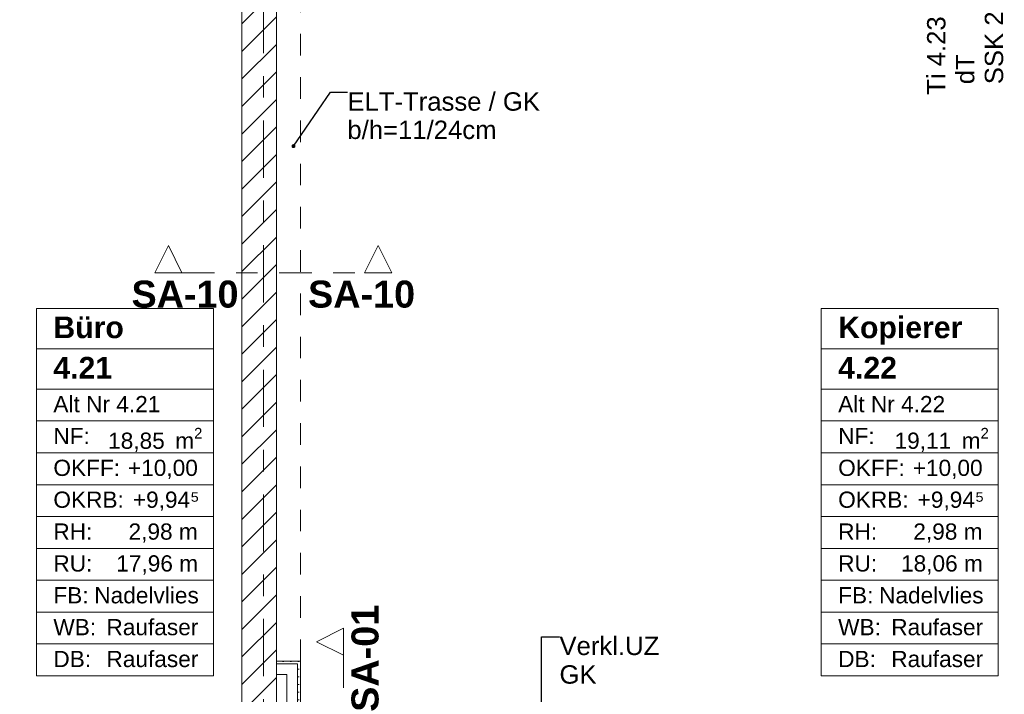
# Model space of a CAD drawing. Header units: metres. Extents: x -3.6 to 90.7, y -11.1 to 18.
# Tile 201 of 256: x 21 to 25.6, y 0.9 to 4. Entities that reach past the tile are written whole.
import ezdxf

# ---------------------------------------------------------------- set-up
doc = ezdxf.new("R2010")
doc.units = ezdxf.units.M
doc.header["$MEASUREMENT"] = 0
for name, pattern in [('Schnittlinie', [0.3, 0.15, -0.075, 0, -0.075]), ('Strichlinie doppelt', [0.546806, 0.264583, -0.105833, 0.070556, -0.105833]), ('Untersicht', [0.1, 0.075, -0.025]), ('Wipeout_Contour', [1, 0, -1])]:
    doc.linetypes.add(name, pattern=pattern)
for name, color, linetype in [('152 - Bemaßung_ Beschriftung.Ausbau', 7, 'Continuous'), ('203 - Marker.Schnitt - Ausbaudetail SA', 7, 'Continuous'), ('401 - Zone.Raum_ Raumbegrenzung_ Whg.', 7, 'Continuous'), ('451 - Universal.Achsen Raster', 7, 'Continuous'), ('605 - Struktur.Wand Innen', 7, 'Continuous'), ('650 - Abdeckung.Fußboden Aufbau', 7, 'Continuous'), ('Neubau_152 - Bemaßung_ Beschriftung.Ausbau', 7, 'Continuous'), ('Neubau_606 - Struktur.Wand Innen Ausbau', 7, 'Continuous'), ('Neubau_653 - Abdeckung.TB Verkofferung', 7, 'Continuous')]:
    doc.layers.add(name, color=color, linetype=linetype)
doc.styles.add('ERSTELLTER_STIL_1', font='txt')
doc.styles.add('ERSTELLTER_STIL_2', font='txt')
doc.dimstyles.new('ERSTELLTER_STIL__1', dxfattribs={"dimtxt": 0.1, "dimasz": 0.0532, "dimexe": 0.18, "dimexo": 0.0625, "dimgap": 0, "dimtad": 1, "dimzin": 0, "dimdsep": 46, "dimtxsty": 'ERSTELLTER_STIL_2', "dimblk": 'ARROWHEAD_2', "dimblk1": 'ARROWHEAD_2', "dimblk2": 'ARROWHEAD_2', "dimcen": 0.09, "dimse1": 1, "dimse2": 1, "dimclrd": 7, "dimclre": 7, "dimclrt": 7, "dimazin": 0, "dimtfac": 1, "dimtdec": 4, "dimtmove": 0, "dimatfit": 3, "dimfxl": 1, "dimtolj": 1, "dimtzin": 0, "dimarcsym": 0})
doc.dimstyles.new('ERSTELLTER_STIL__3', dxfattribs={"dimtxt": 0.1, "dimasz": 0.0532, "dimexe": 0.18, "dimexo": 0.0625, "dimgap": 0, "dimtad": 1, "dimtih": 1, "dimtoh": 1, "dimzin": 0, "dimdsep": 46, "dimtxsty": 'ERSTELLTER_STIL_2', "dimblk": 'ARROWHEAD_2', "dimblk1": 'ARROWHEAD_2', "dimblk2": 'ARROWHEAD_2', "dimcen": 0.09, "dimse1": 1, "dimse2": 1, "dimclrd": 7, "dimclre": 7, "dimclrt": 7, "dimazin": 0, "dimtfac": 1, "dimtdec": 4, "dimtmove": 0, "dimatfit": 3, "dimfxl": 1, "dimtolj": 1, "dimtzin": 0, "dimarcsym": 0})
doc.dimstyles.new('ERSTELLTER_STIL__5', dxfattribs={"dimtxt": 0.18, "dimasz": 0.03648, "dimexe": 0.18, "dimexo": 0.0625, "dimgap": 0, "dimtad": 0, "dimtih": 1, "dimtoh": 1, "dimdec": 4, "dimzin": 0, "dimdsep": 46, "dimcen": 0.09, "dimadec": 0, "dimazin": 0, "dimtfac": 1, "dimtdec": 4, "dimtmove": 0, "dimatfit": 3, "dimldrblk": 'ARROWHEAD_11', "dimfxl": 1, "dimtolj": 1, "dimtzin": 0, "dimarcsym": 0})
pattern_1 = [(45, (0, 0), (-0.01767767, 0.01767767), [0, -0.025])]

# ---------------------------------------------------------------- blocks, each defined once
blk = doc.blocks.new('ARROWHEAD_11')
at = {"color": 0, "linetype": 'Continuous', "lineweight": 0}
blk.add_line((0, 0), (-1, 0), dxfattribs=at)
at = {"color": 0, "linetype": 'Continuous', "lineweight": 0, "const_width": 0.25, "flags": 128}
blk.add_lwpolyline([(-0.125, 0, 1), (0.125, 0, 1)], format="xyb", close=True, dxfattribs=at)
blk = doc.blocks.new('*D428')
at = {"layer": '152 - Bemaßung_ Beschriftung.Ausbau', "color": 7, "linetype": 'Continuous', "lineweight": 5}
for p, q in [((18.61, -4.6125), (18.61, -4.5075)), ((22.03, -4.6125), (22.03, -4.5075)), ((18.6302, -4.525), (18.5898, -4.595)), ((22.0502, -4.525), (22.0098, -4.595)), ((18.61, -4.56), (22.03, -4.56))]:
    blk.add_line(p, q, dxfattribs=at)
at = {"layer": '152 - Bemaßung_ Beschriftung.Ausbau', "color": 7, "lineweight": 5, "char_height": 0.1, "attachment_point": 7, "style": 'ERSTELLTER_STIL_2'}
for s, insert in [('\\A1;{\\pql;\\fArial|b0|i0|c0|p38;3,42}', (20.1111, -4.54)), ('\\A1;{\\pql;\\fArial|b0|i0|c0|p38;16}', (21.858, -4.54))]:
    blk.add_mtext(s, dxfattribs=dict(at, insert=insert))
blk = doc.blocks.new('ARROWHEAD_2')
at = {"color": 0, "linetype": 'Continuous', "lineweight": 0}
for p, q in [((0, 0), (-1, 0)), ((-0.378, -0.655), (0.378, 0.655))]:
    blk.add_line(p, q, dxfattribs=at)
blk = doc.blocks.new('*D429')
at = {"layer": '152 - Bemaßung_ Beschriftung.Ausbau', "color": 7, "linetype": 'Continuous', "lineweight": 5}
for p, q in [((22.03, -4.6125), (22.03, -4.5075)), ((22.19, -4.6125), (22.19, -4.5075)), ((22.0502, -4.525), (22.0098, -4.595)), ((22.2102, -4.525), (22.1698, -4.595)), ((22.03, -4.56), (22.19, -4.56)), ((22.19, -4.56), (25.66, -4.56))]:
    blk.add_line(p, q, dxfattribs=at)
blk = doc.blocks.new('*D430')
at = {"layer": '152 - Bemaßung_ Beschriftung.Ausbau', "color": 7, "linetype": 'Continuous', "lineweight": 5}
for p, q in [((25.66, -4.6125), (25.66, -4.5075)), ((22.2102, -4.525), (22.1698, -4.595)), ((25.6802, -4.525), (25.6398, -4.595)), ((22.19, -4.56), (25.66, -4.56))]:
    blk.add_line(p, q, dxfattribs=at)
at = {"layer": '152 - Bemaßung_ Beschriftung.Ausbau', "color": 7, "lineweight": 5, "char_height": 0.1, "attachment_point": 7, "style": 'ERSTELLTER_STIL_2'}
for s, insert in [('\\A1;{\\pql;\\fArial|b0|i0|c0|p38;3,47}', (23.7161, -4.54)), ('\\A1;{\\pql;\\fArial|b0|i0|c0|p38;14}', (25.488, -4.54))]:
    blk.add_mtext(s, dxfattribs=dict(at, insert=insert))
blk = doc.blocks.new('*D611')
at = {"layer": '152 - Bemaßung_ Beschriftung.Ausbau', "color": 7, "linetype": 'Continuous', "lineweight": 5}
for p, q in [((45.7803, 0.245), (45.7803, 3.72)), ((45.8328, 0.245), (45.7278, 0.245)), ((45.7453, 0.2652), (45.8153, 0.2248)), ((45.7803, 0.005), (45.7803, 0.245)), ((45.8328, 0.005), (45.7278, 0.005)), ((45.7453, 0.0252), (45.8153, -0.0152)), ((45.7803, -0.0292), (45.7803, 0.005))]:
    blk.add_line(p, q, dxfattribs=at)
at = {"color": 254, "linetype": 'Wipeout_Contour', "lineweight": 0, "ltscale": 182.85335}
blk.add_wipeout([(45.7818, 0.0277), (45.7818, 0.2223), (45.6389, 0.2223), (45.6389, 0.0277)], dxfattribs=at).dxf.layer = '152 - Bemaßung_ Beschriftung.Ausbau'
at = {"layer": '152 - Bemaßung_ Beschriftung.Ausbau', "color": 7, "lineweight": 5, "insert": (45.7603, 0.0491), "char_height": 0.1, "attachment_point": 7, "rotation": 90, "style": 'ERSTELLTER_STIL_2'}
blk.add_mtext('\\A1;{\\pql;\\fArial|b0|i0|c0|p38;24}', dxfattribs=at)
blk = doc.blocks.new('*D612')
at = {"layer": '152 - Bemaßung_ Beschriftung.Ausbau', "color": 7, "linetype": 'Continuous', "lineweight": 5}
for p, q in [((45.7453, 3.7402), (45.8153, 3.6998)), ((45.8328, 3.72), (45.7278, 3.72)), ((45.7803, 0.245), (45.7803, 3.72)), ((45.7453, 0.2652), (45.8153, 0.2248))]:
    blk.add_line(p, q, dxfattribs=at)
at = {"layer": '152 - Bemaßung_ Beschriftung.Ausbau', "color": 7, "lineweight": 5, "char_height": 0.1, "attachment_point": 7, "rotation": 90, "style": 'ERSTELLTER_STIL_2'}
for s, insert in [('\\A1;{\\pql;\\fArial|b0|i0|c0|p38;17\\fArial|b0|i0|c0|p38;\\A1{\\H.66x;\\S5^  ;}}', (45.7614, 3.4979)), ('\\A1;{\\pql;\\fArial|b0|i0|c0|p38;3,47\\fArial|b0|i0|c0|p38;\\A1{\\H.66x;\\S5^  ;}}', (45.7797, 1.7235))]:
    blk.add_mtext(s, dxfattribs=dict(at, insert=insert))

msp = doc.modelspace()

# ---------------------------------------------------------------- hatches: boundary and pattern name
at = {"layer": 'Neubau_606 - Struktur.Wand Innen Ausbau', "linetype": 'Continuous', "lineweight": 0, "true_color": 0x000000}
h = msp.add_hatch(dxfattribs=at)
h.set_pattern_fill('Gips_0001', color=18, style=0, pattern_type=2)
h.set_pattern_definition(pattern_1)
h.paths.add_polyline_path([(22.2875, 0.9975), (22.3, 1.01), (22.2875, 1.01)])
h = msp.add_hatch(dxfattribs=at)
h.set_pattern_fill('Gips_0001', color=18, style=0, pattern_type=2)
h.set_pattern_definition(pattern_1)
h.paths.add_polyline_path([(22.2875, 0.9975), (22.3, 0.9975), (22.3, 1.01)])
h = msp.add_hatch(dxfattribs=at)
h.set_pattern_fill('Gips_0001', color=18, style=0, pattern_type=2)
h.set_pattern_definition(pattern_1)
h.paths.add_polyline_path([(22.2875, 0.9975), (22.2875, 0.71), (22.29, 0.71), (22.29, 0.255), (22.3, 0.255), (22.3, 0.9975)])

# ---------------------------------------------------------------- linework, layer by layer
at = {"layer": '203 - Marker.Schnitt - Ausbaudetail SA', "color": 7, "linetype": 'Schnittlinie', "lineweight": 13}
msp.add_line((22.5, 1.037), (22.5, -0.4425), dxfattribs=at)
at = {"layer": '401 - Zone.Raum_ Raumbegrenzung_ Whg.', "color": 7, "linetype": 'Continuous', "lineweight": 9}
for p, q in [((21.8979, 2.6408), (21.0791, 2.6408)), ((21.0791, 2.6408), (21.0791, 0.9417)), ((21.0791, 2.6408), (21.8979, 2.6408)), ((21.0791, 2.4542), (21.0791, 2.6408)), ((21.8979, 0.9417), (21.8979, 2.6408)), ((21.8979, 2.6408), (21.8979, 2.4542)), ((25.528, 2.6408), (24.7091, 2.6408)), ((24.7091, 2.6408), (24.7091, 0.9417)), ((24.7091, 2.6408), (25.528, 2.6408)), ((24.7091, 2.4542), (24.7091, 2.6408)), ((25.528, 0.9417), (25.528, 2.6408)), ((25.528, 2.6408), (25.528, 2.4542)), ((21.8979, 2.4542), (21.0791, 2.4542)), ((21.0791, 2.4542), (21.8979, 2.4542)), ((21.0791, 2.2676), (21.0791, 2.4542)), ((21.8979, 2.4542), (21.8979, 2.2676)), ((25.528, 2.4542), (24.7091, 2.4542)), ((24.7091, 2.4542), (25.528, 2.4542)), ((24.7091, 2.2676), (24.7091, 2.4542)), ((25.528, 2.4542), (25.528, 2.2676)), ((21.8979, 2.2676), (21.0791, 2.2676)), ((21.0791, 2.2676), (21.8979, 2.2676)), ((21.0791, 2.1203), (21.0791, 2.2676)), ((21.8979, 2.2676), (21.8979, 2.1203)), ((25.528, 2.2676), (24.7091, 2.2676)), ((24.7091, 2.2676), (25.528, 2.2676)), ((24.7091, 2.1203), (24.7091, 2.2676)), ((25.528, 2.2676), (25.528, 2.1203)), ((21.8979, 2.1203), (21.0791, 2.1203)), ((21.0791, 2.1203), (21.8979, 2.1203)), ((21.0791, 1.973), (21.0791, 2.1203)), ((21.8979, 2.1203), (21.8979, 1.973)), ((25.528, 2.1203), (24.7091, 2.1203)), ((24.7091, 2.1203), (25.528, 2.1203)), ((24.7091, 1.973), (24.7091, 2.1203)), ((25.528, 2.1203), (25.528, 1.973)), ((21.8979, 1.973), (21.0791, 1.973)), ((21.0791, 1.973), (21.8979, 1.973)), ((21.0791, 1.8256), (21.0791, 1.973)), ((21.8979, 1.973), (21.8979, 1.8256)), ((25.528, 1.973), (24.7091, 1.973)), ((24.7091, 1.973), (25.528, 1.973)), ((24.7091, 1.8256), (24.7091, 1.973)), ((25.528, 1.973), (25.528, 1.8256)), ((21.8979, 1.8256), (21.0791, 1.8256)), ((21.0791, 1.8256), (21.8979, 1.8256)), ((21.0791, 1.6783), (21.0791, 1.8256)), ((21.8979, 1.8256), (21.8979, 1.6783)), ((25.528, 1.8256), (24.7091, 1.8256)), ((24.7091, 1.8256), (25.528, 1.8256)), ((24.7091, 1.6783), (24.7091, 1.8256)), ((25.528, 1.8256), (25.528, 1.6783)), ((21.8979, 1.6783), (21.0791, 1.6783)), ((21.0791, 1.6783), (21.8979, 1.6783)), ((21.0791, 1.531), (21.0791, 1.6783)), ((21.8979, 1.6783), (21.8979, 1.531)), ((25.528, 1.6783), (24.7091, 1.6783)), ((24.7091, 1.6783), (25.528, 1.6783)), ((24.7091, 1.531), (24.7091, 1.6783)), ((25.528, 1.6783), (25.528, 1.531)), ((21.8979, 1.531), (21.0791, 1.531)), ((21.0791, 1.531), (21.8979, 1.531)), ((21.0791, 1.3837), (21.0791, 1.531)), ((21.8979, 1.531), (21.8979, 1.3837)), ((25.528, 1.531), (24.7091, 1.531)), ((24.7091, 1.531), (25.528, 1.531)), ((24.7091, 1.3837), (24.7091, 1.531)), ((25.528, 1.531), (25.528, 1.3837)), ((21.8979, 1.3837), (21.0791, 1.3837)), ((21.0791, 1.3837), (21.8979, 1.3837)), ((21.0791, 1.2364), (21.0791, 1.3837)), ((21.8979, 1.3837), (21.8979, 1.2364)), ((25.528, 1.3837), (24.7091, 1.3837)), ((24.7091, 1.3837), (25.528, 1.3837)), ((24.7091, 1.2364), (24.7091, 1.3837)), ((25.528, 1.3837), (25.528, 1.2364)), ((21.8979, 1.2364), (21.0791, 1.2364)), ((21.0791, 1.2364), (21.8979, 1.2364)), ((21.0791, 1.089), (21.0791, 1.2364)), ((21.8979, 1.2364), (21.8979, 1.089)), ((25.528, 1.2364), (24.7091, 1.2364)), ((24.7091, 1.2364), (25.528, 1.2364)), ((24.7091, 1.089), (24.7091, 1.2364)), ((25.528, 1.2364), (25.528, 1.089)), ((21.8979, 1.089), (21.0791, 1.089)), ((21.0791, 1.089), (21.8979, 1.089)), ((21.0791, 0.9417), (21.0791, 1.089)), ((21.8979, 1.089), (21.8979, 0.9417)), ((25.528, 1.089), (24.7091, 1.089)), ((24.7091, 1.089), (25.528, 1.089)), ((24.7091, 0.9417), (24.7091, 1.089)), ((25.528, 1.089), (25.528, 0.9417)), ((21.0791, 0.9417), (21.8979, 0.9417)), ((21.8979, 0.9417), (21.0791, 0.9417)), ((24.7091, 0.9417), (25.528, 0.9417)), ((25.528, 0.9417), (24.7091, 0.9417))]:
    msp.add_line(p, q, dxfattribs=at)
at = {"layer": '650 - Abdeckung.Fußboden Aufbau', "color": 7, "linetype": 'Continuous', "lineweight": 13, "flags": 128}
for points in [[(18.61, 0.71), (18.69, 0.71), (18.69, 0.255), (21.97, 0.255), (21.97, 0.71), (22.03, 0.71), (22.03, 5.815), (20.83, 5.815)], [(22.19, 5.815), (22.19, 0.71), (22.29, 0.71), (22.29, 0.255), (25.57, 0.255), (25.57, 0.71), (25.66, 0.71), (25.66, 3.305), (25.8, 3.305)]]:
    msp.add_lwpolyline(points, dxfattribs=at)
at = {"layer": 'Neubau_606 - Struktur.Wand Innen Ausbau', "color": 1, "linetype": 'Continuous', "lineweight": 5}
for p, q in [((22.2875, 0.9975), (22.2375, 0.9975)), ((22.2875, 0.9975), (22.2375, 0.9975)), ((22.2875, 0.9475), (22.2875, 0.9975)), ((22.2875, 0.71), (22.2875, 0.9475))]:
    msp.add_line(p, q, dxfattribs=at)
at = {"layer": 'Neubau_606 - Struktur.Wand Innen Ausbau', "color": 1, "linetype": 'Continuous', "lineweight": 5, "flags": 128}
for points in [[(22.3, 1.01), (22.2875, 1.01)], [(22.3, 0.255), (22.3, 1.01)], [(22.2375, 0.9475), (22.2375, 0.71)]]:
    msp.add_lwpolyline(points, dxfattribs=at)
at = {"layer": 'Neubau_653 - Abdeckung.TB Verkofferung', "color": 1, "linetype": 'Untersicht', "lineweight": 9}
msp.add_line((22.3, 1.01), (22.3, 5.0505), dxfattribs=at)

# ---------------------------------------------------------------- texts
at = {"layer": '203 - Marker.Schnitt - Ausbaudetail SA', "color": 7, "lineweight": 13, "char_height": 0.125, "style": 'ERSTELLTER_STIL_1'}
for s, insert, attachment_point in [('\\A1;{\\pqr;\\pt0;\\fArial|b1|i0|c0|p38;SA-10}', (22.014, 2.6427), 9), ('\\A1;{\\pql;\\pt0;\\fArial|b1|i0|c0|p38;SA-10}', (22.3359, 2.6427), 7)]:
    msp.add_mtext(s, dxfattribs=dict(at, insert=insert, attachment_point=attachment_point))
at = {"layer": '203 - Marker.Schnitt - Ausbaudetail SA', "color": 7, "lineweight": 13, "insert": (22.6633, 0.7754), "char_height": 0.125, "attachment_point": 7, "rotation": 90, "style": 'ERSTELLTER_STIL_1'}
msp.add_mtext('\\A1;{\\pql;\\pt0;\\fArial|b1|i0|c0|p38;SA-01}', dxfattribs=at)
at = {"layer": '401 - Zone.Raum_ Raumbegrenzung_ Whg.', "color": 7, "lineweight": 9, "attachment_point": 1}
for s, insert, char_height, style in [('\\A1;{\\pqj;\\pt0;\\fArial|b1|i0|c0|p38;Büro}', (21.1576, 2.6032), 0.1, 'ERSTELLTER_STIL_1'), ('\\A1;{\\pqj;\\pt0;\\fArial|b1|i0|c0|p38;}', (21.8194, 2.6261), 0.1, 'ERSTELLTER_STIL_1'), ('\\A1;{\\pqj;\\pt0;\\fArial|b1|i0|c0|p38;Kopierer}', (24.7877, 2.6032), 0.1, 'ERSTELLTER_STIL_1'), ('\\A1;{\\pqj;\\pt0;\\fArial|b1|i0|c0|p38;}', (25.4494, 2.6261), 0.1, 'ERSTELLTER_STIL_1'), ('\\A1;{\\pql;\\pt0;\\fArial|b1|i0|c0|p38;4.21}', (21.1576, 2.4166), 0.1, 'ERSTELLTER_STIL_1'), ('\\A1;{\\pqj;\\pt0;\\fArial|b1|i0|c0|p38;}', (21.8194, 2.4395), 0.1, 'ERSTELLTER_STIL_1'), ('\\A1;{\\pql;\\pt0;\\fArial|b1|i0|c0|p38;4.22}', (24.7877, 2.4166), 0.1, 'ERSTELLTER_STIL_1'), ('\\A1;{\\pqj;\\pt0;\\fArial|b1|i0|c0|p38;}', (25.4494, 2.4395), 0.1, 'ERSTELLTER_STIL_1'), ('\\A1;{\\pqj;\\pt0;\\fArial|b0|i0|c0|p38;Alt Nr 4.21}', (21.1576, 2.2357), 0.075, 'ERSTELLTER_STIL_2'), ('\\A1;{\\pqj;\\pt0;\\fArial|b0|i0|c0|p38;}', (21.8194, 2.2529), 0.075, 'ERSTELLTER_STIL_2'), ('\\A1;{\\pqj;\\pt0;\\fArial|b0|i0|c0|p38;Alt Nr 4.22}', (24.7877, 2.2357), 0.075, 'ERSTELLTER_STIL_2'), ('\\A1;{\\pqj;\\pt0;\\fArial|b0|i0|c0|p38;}', (25.4494, 2.2529), 0.075, 'ERSTELLTER_STIL_2'), ('\\A1;{\\pqj;\\pt0;\\fArial|b0|i0|c0|p38;NF: }', (21.1576, 2.0884), 0.075, 'ERSTELLTER_STIL_2'), ('\\A1;{\\pqj;\\pt0;\\fArial|b0|i0|c0|p38;NF: }', (24.7877, 2.0884), 0.075, 'ERSTELLTER_STIL_2'), ('\\A1;{\\pql;\\pt0,0.05;\\fArial|b0|i0|c0|p38;18,85\\fArial|b0|i0|c0|p38;\\A1{\\H.66x;\\S^  ;}\\fArial|b0|i0|c0|p38; m\\fArial|b0|i0|c0|p38;\\A1{\\H.66x;\\S2^  ;}}', (21.4108, 2.0884), 0.075, 'ERSTELLTER_STIL_2'), ('\\A1;{\\pql;\\pt0,0.05;\\fArial|b0|i0|c0|p38;19,11\\fArial|b0|i0|c0|p38;\\A1{\\H.66x;\\S^  ;}\\fArial|b0|i0|c0|p38; m\\fArial|b0|i0|c0|p38;\\A1{\\H.66x;\\S2^  ;}}', (25.0484, 2.0884), 0.075, 'ERSTELLTER_STIL_2'), ('\\A1;{\\pqj;\\pt0;\\fArial|b0|i0|c0|p38;OKFF: }', (21.1576, 1.9411), 0.075, 'ERSTELLTER_STIL_2'), ('\\A1;{\\pqj;\\pt0;\\fArial|b0|i0|c0|p38;+10,00}', (21.5026, 1.9411), 0.075, 'ERSTELLTER_STIL_2'), ('\\A1;{\\pqj;\\pt0;\\fArial|b0|i0|c0|p38;OKFF: }', (24.7877, 1.9411), 0.075, 'ERSTELLTER_STIL_2'), ('\\A1;{\\pqj;\\pt0;\\fArial|b0|i0|c0|p38;+10,00}', (25.1326, 1.9411), 0.075, 'ERSTELLTER_STIL_2'), ('\\A1;{\\pqj;\\pt0;\\fArial|b0|i0|c0|p38;OKRB: }', (21.1576, 1.7938), 0.075, 'ERSTELLTER_STIL_2'), ('\\A1;{\\pqj;\\pt0;\\fArial|b0|i0|c0|p38;+9,94⁵}', (21.5252, 1.7938), 0.075, 'ERSTELLTER_STIL_2'), ('\\A1;{\\pqj;\\pt0;\\fArial|b0|i0|c0|p38;OKRB: }', (24.7877, 1.7938), 0.075, 'ERSTELLTER_STIL_2'), ('\\A1;{\\pqj;\\pt0;\\fArial|b0|i0|c0|p38;+9,94⁵}', (25.1552, 1.7938), 0.075, 'ERSTELLTER_STIL_2'), ('\\A1;{\\pqj;\\pt0;\\fArial|b0|i0|c0|p38;RH: }', (21.1576, 1.6464), 0.075, 'ERSTELLTER_STIL_2'), ('\\A1;{\\pqj;\\pt0;\\fArial|b0|i0|c0|p38;2,98 m}', (21.5053, 1.6464), 0.075, 'ERSTELLTER_STIL_2'), ('\\A1;{\\pqj;\\pt0;\\fArial|b0|i0|c0|p38;RH: }', (24.7877, 1.6464), 0.075, 'ERSTELLTER_STIL_2'), ('\\A1;{\\pqj;\\pt0;\\fArial|b0|i0|c0|p38;2,98 m}', (25.1353, 1.6464), 0.075, 'ERSTELLTER_STIL_2'), ('\\A1;{\\pqj;\\pt0;\\fArial|b0|i0|c0|p38;RU: }', (21.1576, 1.4991), 0.075, 'ERSTELLTER_STIL_2'), ('\\A1;{\\pqj;\\pt0;\\fArial|b0|i0|c0|p38;17,96 m}', (21.4484, 1.4991), 0.075, 'ERSTELLTER_STIL_2'), ('\\A1;{\\pqj;\\pt0;\\fArial|b0|i0|c0|p38;RU: }', (24.7877, 1.4991), 0.075, 'ERSTELLTER_STIL_2'), ('\\A1;{\\pqj;\\pt0;\\fArial|b0|i0|c0|p38;18,06 m}', (25.0784, 1.4991), 0.075, 'ERSTELLTER_STIL_2'), ('\\A1;{\\pqj;\\pt0;\\fArial|b0|i0|c0|p38;FB: }', (21.1576, 1.3518), 0.075, 'ERSTELLTER_STIL_2'), ('\\A1;{\\pqj;\\pt0;\\fArial|b0|i0|c0|p38;Nadelvlies}', (21.3469, 1.3518), 0.075, 'ERSTELLTER_STIL_2'), ('\\A1;{\\pqj;\\pt0;\\fArial|b0|i0|c0|p38;FB: }', (24.7877, 1.3518), 0.075, 'ERSTELLTER_STIL_2'), ('\\A1;{\\pqj;\\pt0;\\fArial|b0|i0|c0|p38;Nadelvlies}', (24.9769, 1.3518), 0.075, 'ERSTELLTER_STIL_2'), ('\\A1;{\\pqj;\\pt0;\\fArial|b0|i0|c0|p38;WB: }', (21.1576, 1.2045), 0.075, 'ERSTELLTER_STIL_2'), ('\\A1;{\\pqj;\\pt0;\\fArial|b0|i0|c0|p38;Raufaser}', (21.4031, 1.2045), 0.075, 'ERSTELLTER_STIL_2'), ('\\A1;{\\pqj;\\pt0;\\fArial|b0|i0|c0|p38;WB: }', (24.7877, 1.2045), 0.075, 'ERSTELLTER_STIL_2'), ('\\A1;{\\pqj;\\pt0;\\fArial|b0|i0|c0|p38;Raufaser}', (25.0332, 1.2045), 0.075, 'ERSTELLTER_STIL_2'), ('\\A1;{\\pqj;\\pt0;\\fArial|b0|i0|c0|p38;DB: }', (21.1576, 1.0572), 0.075, 'ERSTELLTER_STIL_2'), ('\\A1;{\\pqj;\\pt0;\\fArial|b0|i0|c0|p38;Raufaser}', (21.4031, 1.0572), 0.075, 'ERSTELLTER_STIL_2'), ('\\A1;{\\pqj;\\pt0;\\fArial|b0|i0|c0|p38;DB: }', (24.7877, 1.0572), 0.075, 'ERSTELLTER_STIL_2'), ('\\A1;{\\pqj;\\pt0;\\fArial|b0|i0|c0|p38;Raufaser}', (25.0332, 1.0572), 0.075, 'ERSTELLTER_STIL_2')]:
    msp.add_mtext(s, dxfattribs=dict(at, insert=insert, char_height=char_height, style=style))
at = {"layer": '605 - Struktur.Wand Innen', "color": 1, "lineweight": 9, "char_height": 0.085, "rotation": 90, "style": 'ERSTELLTER_STIL_2'}
for s, insert, attachment_point in [('\\A1;{\\pqc;\\pt0;\\fArial|b0|i0|c0|p38;Ti 4.23}', (25.2851, 3.81), 8), ('\\A1;{\\pql;\\pt0;\\fArial|b0|i0|c0|p38;SSK 2}', (25.4658, 3.6775), 1), ('\\A1;{\\pql;\\pt0;\\fArial|b0|i0|c0|p38;dT}', (25.3323, 3.6775), 1), ('\\A1;{\\pqr;\\pt0;\\fArial|b0|i0|c0|p38;}', (25.3128, 3.6122), 3), ('\\A1;{\\pqr;\\pt0;\\fArial|b0|i0|c0|p38;}', (25.4464, 3.6122), 3)]:
    msp.add_mtext(s, dxfattribs=dict(at, insert=insert, attachment_point=attachment_point))
at = {"layer": 'Neubau_152 - Bemaßung_ Beschriftung.Ausbau', "color": 1, "linetype": 'Continuous', "lineweight": 13, "char_height": 0.085, "attachment_point": 1, "style": 'ERSTELLTER_STIL_2'}
for s, insert, line_spacing_factor in [('\\A1;{\\pql;\\fArial|b0|i0|c0|p38;ELT-Trasse / GK\\P\\pql;\\fArial|b0|i0|c0|p38;b/h=\\fArial|b0|i0|c0|p38;11\\fArial|b0|i0|c0|p38;/\\fArial|b0|i0|c0|p38;24\\fArial|b0|i0|c0|p38;cm}', (22.5177, 3.6401), 0.924256), ('\\A1;{\\pql;\\fArial|b0|i0|c0|p38;Verkl.U\\fArial|b0|i0|c0|p38;Z\\P\\pql;\\fArial|b0|i0|c0|p38;GK}', (23.4986, 1.1228), 0.933036)]:
    msp.add_mtext(s, dxfattribs=dict(at, insert=insert, line_spacing_factor=line_spacing_factor))

# ---------------------------------------------------------------- leaders
at = {"layer": 'Neubau_152 - Bemaßung_ Beschriftung.Ausbau', "color": 1, "linetype": 'Continuous', "lineweight": 13, "annotation_type": 0, "has_hookline": 1, "hookline_direction": 0}
for points, text_width in [([(22.2683, 3.3912), (22.4394, 3.6401), (22.5177, 3.6401)], 0.8805), ([(23.4149, 0.7495), (23.4149, 1.1228), (23.4986, 1.1228)], 0.458)]:
    msp.add_leader(points, dimstyle='ERSTELLTER_STIL__5', dxfattribs=dict(at, text_width=text_width))

# ---------------------------------------------------------------- next in the draw order: wipeouts: each hides what was drawn before it
at = {"color": 254, "linetype": 'Wipeout_Contour', "lineweight": 0, "ltscale": 66.96617}
msp.add_wipeout([(22.5, 1.162), (22.375, 1.0995), (22.5, 1.037)], dxfattribs=at).dxf.layer = '203 - Marker.Schnitt - Ausbaudetail SA'
at = {"color": 254, "linetype": 'Wipeout_Contour', "lineweight": 0, "ltscale": 89.619632}
msp.add_wipeout([(22.19, 5.1), (22.03, 5.1), (22.03, 0.7), (22.19, 0.7)], dxfattribs=at).dxf.layer = '605 - Struktur.Wand Innen'

# ---------------------------------------------------------------- next in the draw order: hatches: boundary and pattern name
at = {"layer": '605 - Struktur.Wand Innen', "linetype": 'Continuous', "lineweight": 0, "true_color": 0x000000}
h = msp.add_hatch(dxfattribs=at)
h.set_pattern_fill('MW_Ziegel_0001', color=18, style=0, pattern_type=2)
h.set_pattern_definition([(45, (0, 0), (-0.0636396, 0.0636396), [])])
h.paths.add_polyline_path([(22.19, 5.1), (22.03, 5.1), (22.03, 0.7), (22.19, 0.7)])
at = {"layer": 'Neubau_606 - Struktur.Wand Innen Ausbau', "linetype": 'Continuous', "lineweight": 0, "true_color": 0x000000}
h = msp.add_hatch(dxfattribs=at)
h.set_pattern_fill('Gips_0001', color=18, style=0, pattern_type=2)
h.set_pattern_definition(pattern_1)
h.paths.add_polyline_path([(22.2875, 1.01), (22.19, 1.01), (22.19, 0.9975), (22.2875, 0.9975)])

# ---------------------------------------------------------------- next in the draw order: linework, layer by layer
at = {"layer": '203 - Marker.Schnitt - Ausbaudetail SA', "color": 7, "linetype": 'Schnittlinie', "lineweight": 13}
msp.add_line((21.7525, 2.806), (22.5975, 2.806), dxfattribs=at)
at = {"layer": '203 - Marker.Schnitt - Ausbaudetail SA', "color": 7, "linetype": 'Continuous', "lineweight": 13, "flags": 128}
msp.add_lwpolyline([(22.5, 1.162), (22.5, 1.037), (22.375, 1.0995)], close=True, dxfattribs=at)
at = {"layer": '451 - Universal.Achsen Raster', "color": 160, "linetype": 'Strichlinie doppelt', "lineweight": 9, "true_color": 0x3232ff}
msp.add_line((22.13, -10.585), (22.13, 16.355), dxfattribs=at)
at = {"layer": '605 - Struktur.Wand Innen', "color": 7, "linetype": 'Continuous', "lineweight": 18, "flags": 128}
for points in [[(22.03, 5.1), (22.03, 0.7)], [(22.19, 0.7), (22.19, 5.1)]]:
    msp.add_lwpolyline(points, dxfattribs=at)
at = {"layer": 'Neubau_606 - Struktur.Wand Innen Ausbau', "color": 1, "linetype": 'Continuous', "lineweight": 5}
msp.add_line((22.2375, 0.9975), (22.19, 0.9975), dxfattribs=at)
at = {"layer": 'Neubau_606 - Struktur.Wand Innen Ausbau', "color": 1, "linetype": 'Continuous', "lineweight": 5, "flags": 128}
for points in [[(22.2875, 1.01), (22.19, 1.01)], [(22.19, 1.01), (22.19, 0.9975)], [(22.19, 0.9975), (22.19, 0.9475)], [(22.19, 0.9475), (22.2375, 0.9475)]]:
    msp.add_lwpolyline(points, dxfattribs=at)
at = {"layer": 'Neubau_653 - Abdeckung.TB Verkofferung', "color": 1, "linetype": 'Untersicht', "lineweight": 9}
for p, q in [((22.19, 1.01), (22.19, 5.0505)), ((22.3, 1.01), (22.19, 1.01))]:
    msp.add_line(p, q, dxfattribs=at)

# ---------------------------------------------------------------- next in the draw order: wipeouts: each hides what was drawn before it
at = {"color": 254, "linetype": 'Wipeout_Contour', "lineweight": 0, "ltscale": 65.577964}
msp.add_wipeout([(21.6275, 2.806), (21.7525, 2.806), (21.69, 2.931)], dxfattribs=at).dxf.layer = '203 - Marker.Schnitt - Ausbaudetail SA'
at = {"color": 254, "linetype": 'Wipeout_Contour', "lineweight": 0, "ltscale": 68.466407}
msp.add_wipeout([(22.7225, 2.806), (22.66, 2.931), (22.5975, 2.806)], dxfattribs=at).dxf.layer = '203 - Marker.Schnitt - Ausbaudetail SA'

# ---------------------------------------------------------------- next in the draw order: linework, layer by layer
at = {"layer": '203 - Marker.Schnitt - Ausbaudetail SA', "color": 7, "linetype": 'Continuous', "lineweight": 13, "flags": 128}
for points in [[(21.6275, 2.806), (21.7525, 2.806), (21.69, 2.931)], [(22.7225, 2.806), (22.5975, 2.806), (22.66, 2.931)]]:
    msp.add_lwpolyline(points, close=True, dxfattribs=at)

# ---------------------------------------------------------------- next in the draw order: dimensions: what is measured, and where the dimension line sits
at = {"layer": '152 - Bemaßung_ Beschriftung.Ausbau', "color": 7, "linetype": 'Continuous', "lineweight": 5}
for base, p1, p2, picture, middle in [((22.03, -4.56), (18.61, 2.95), (22.03, 3.2575), '*D428', (20.2409, -4.49)), ((22.19, -4.56), (22.03, 3.2575), (22.19, 3.2575), '*D429', (21.9342, -4.49)), ((25.66, -4.56), (22.19, 3.2575), (25.66, 2.95), '*D430', (23.8459, -4.49))]:
    dim = msp.add_linear_dim(base=base, p1=p1, p2=p2, dimstyle='ERSTELLTER_STIL__3', dxfattribs=at)
    dim.commit()
    dim.dimension.update_dxf_attribs({"geometry": picture, "text_midpoint": middle, "dimtype": 160})

# ---------------------------------------------------------------- next in the draw order: dimensions: what is measured, and where the dimension line sits
dim = msp.add_linear_dim(base=(45.7803, 0.245), p1=(45.7803, 0.005), p2=(22.1775, 0.245), angle=90, dimstyle='ERSTELLTER_STIL__1', dxfattribs=at)
dim.commit()
dim.dimension.update_dxf_attribs({"geometry": '*D611', "text_midpoint": (45.7103, 0.1253), "dimtype": 160, "text_rotation": 90})

# ---------------------------------------------------------------- next in the draw order: dimensions: what is measured, and where the dimension line sits
dim = msp.add_linear_dim(base=(45.780333, 3.719998), p1=(22.1775, 0.245), p2=(44.709987, 3.719998), angle=90, dimstyle='ERSTELLTER_STIL__1', dxfattribs=at)
dim.commit()
dim.dimension.update_dxf_attribs({"geometry": '*D612', "text_midpoint": (45.710333, 1.988441), "dimtype": 160, "text_rotation": 90})

doc.saveas('drawing.dxf')
